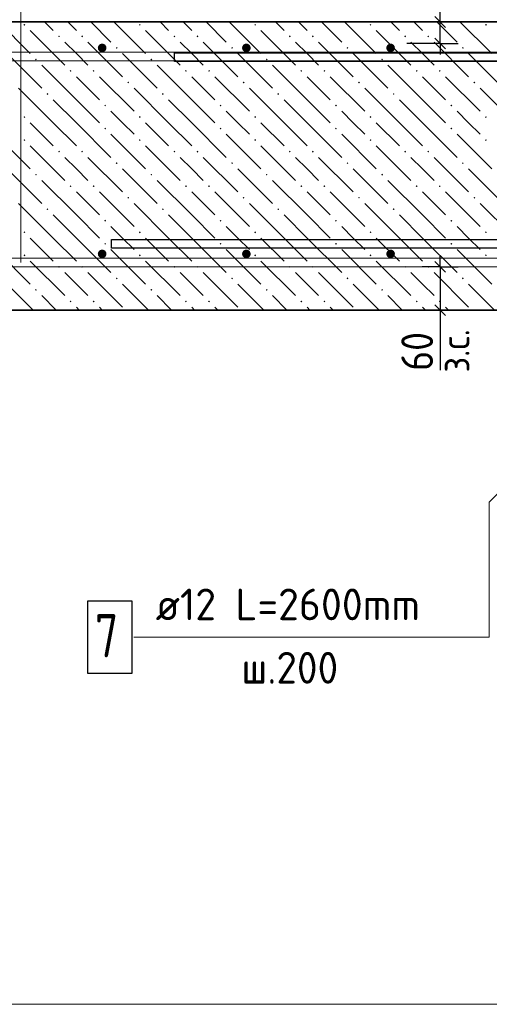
# Model space of a CAD drawing. Header units: millimetres. Extents: x 0 to 42000, y 0 to 29700.
# Tile 16 of 29: x 4693 to 7949, y 19081 to 25916. Entities that reach past the tile are written whole.
import ezdxf

# ---------------------------------------------------------------- set-up
doc = ezdxf.new("R2010")
doc.units = ezdxf.units.MM
for name, color, linetype, lineweight in [('Standard', 7, 'Continuous', 25), ('ЖБ Плита Фундамента верхний уровень', 7, 'Continuous', 35), ('Обрамление Г-обр.', 52, 'Continuous', 25), ('Позиционная метка номер позиции', 7, 'Continuous', 13), ('Фоновоя арматура Х1', 52, 'Continuous', 25)]:
    doc.layers.add(name, color=color, linetype=linetype, lineweight=lineweight)
doc.layers.add('Размерная выноска', color=7, linetype='Continuous')
doc.styles.add('ISOCPEUR', font='txt')

msp = doc.modelspace()

# ---------------------------------------------------------------- hatches: boundary and pattern name
at = {"layer": 'ЖБ Плита Фундамента верхний уровень', "linetype": 'Continuous', "lineweight": 18, "transparency": 33554687}
for points in [[(4719.4, 25880.1), (4725.9, 25886.6), (4732.4, 25880.1), (4725.9, 25873.6)], [(5519.4, 25880.1), (5525.9, 25886.6), (5532.4, 25880.1), (5525.9, 25873.6)], [(6319.4, 25880.1), (6325.9, 25886.6), (6332.4, 25880.1), (6325.9, 25873.6)], [(7119.4, 25880.1), (7125.9, 25886.6), (7132.4, 25880.1), (7125.9, 25873.6)], [(7919.4, 25880.1), (7925.9, 25886.6), (7932.4, 25880.1), (7925.9, 25873.6)], [(4959.4, 25800.1), (4965.9, 25806.6), (4972.4, 25800.1), (4965.9, 25793.6)], [(5119.4, 25800.1), (5125.9, 25806.6), (5132.4, 25800.1), (5125.9, 25793.6)], [(5759.4, 25800.1), (5765.9, 25806.6), (5772.4, 25800.1), (5765.9, 25793.6)], [(5919.4, 25800.1), (5925.9, 25806.6), (5932.4, 25800.1), (5925.9, 25793.6)], [(6559.4, 25800.1), (6565.9, 25806.6), (6572.4, 25800.1), (6565.9, 25793.6)], [(6719.4, 25800.1), (6725.9, 25806.6), (6732.4, 25800.1), (6725.9, 25793.6)], [(7359.4, 25800.1), (7365.9, 25806.6), (7372.4, 25800.1), (7365.9, 25793.6)], [(7519.4, 25800.1), (7525.9, 25806.6), (7532.4, 25800.1), (7525.9, 25793.6)], [(5359.4, 25720.1), (5365.9, 25726.6), (5372.4, 25720.1), (5365.9, 25713.6)], [(6159.4, 25720.1), (6165.9, 25726.6), (6172.4, 25720.1), (6165.9, 25713.6)], [(6959.4, 25720.1), (6965.9, 25726.6), (6972.4, 25720.1), (6965.9, 25713.6)], [(7759.4, 25720.1), (7765.9, 25726.6), (7772.4, 25720.1), (7765.9, 25713.6)], [(4799.4, 25640.1), (4805.9, 25646.6), (4812.4, 25640.1), (4805.9, 25633.6)], [(5599.4, 25640.1), (5605.9, 25646.6), (5612.4, 25640.1), (5605.9, 25633.6)], [(6399.4, 25640.1), (6405.9, 25646.6), (6412.4, 25640.1), (6405.9, 25633.6)], [(7199.4, 25640.1), (7205.9, 25646.6), (7212.4, 25640.1), (7205.9, 25633.6)], [(5039.4, 25560.1), (5045.9, 25566.6), (5052.4, 25560.1), (5045.9, 25553.6)], [(5199.4, 25560.1), (5205.9, 25566.6), (5212.4, 25560.1), (5205.9, 25553.6)], [(5839.4, 25560.1), (5845.9, 25566.6), (5852.4, 25560.1), (5845.9, 25553.6)], [(5999.4, 25560.1), (6005.9, 25566.6), (6012.4, 25560.1), (6005.9, 25553.6)], [(6639.4, 25560.1), (6645.9, 25566.6), (6652.4, 25560.1), (6645.9, 25553.6)], [(6799.4, 25560.1), (6805.9, 25566.6), (6812.4, 25560.1), (6805.9, 25553.6)], [(7439.4, 25560.1), (7445.9, 25566.6), (7452.4, 25560.1), (7445.9, 25553.6)], [(7599.4, 25560.1), (7605.9, 25566.6), (7612.4, 25560.1), (7605.9, 25553.6)], [(5439.4, 25480.1), (5445.9, 25486.6), (5452.4, 25480.1), (5445.9, 25473.6)], [(6239.4, 25480.1), (6245.9, 25486.6), (6252.4, 25480.1), (6245.9, 25473.6)], [(7039.4, 25480.1), (7045.9, 25486.6), (7052.4, 25480.1), (7045.9, 25473.6)], [(7839.4, 25480.1), (7845.9, 25486.6), (7852.4, 25480.1), (7845.9, 25473.6)], [(4879.4, 25400.1), (4885.9, 25406.6), (4892.4, 25400.1), (4885.9, 25393.6)], [(5679.4, 25400.1), (5685.9, 25406.6), (5692.4, 25400.1), (5685.9, 25393.6)], [(6479.4, 25400.1), (6485.9, 25406.6), (6492.4, 25400.1), (6485.9, 25393.6)], [(7279.4, 25400.1), (7285.9, 25406.6), (7292.4, 25400.1), (7285.9, 25393.6)], [(5279.4, 25320.1), (5285.9, 25326.6), (5292.4, 25320.1), (5285.9, 25313.6)], [(6079.4, 25320.1), (6085.9, 25326.6), (6092.4, 25320.1), (6085.9, 25313.6)], [(6879.4, 25320.1), (6885.9, 25326.6), (6892.4, 25320.1), (6885.9, 25313.6)], [(7679.4, 25320.1), (7685.9, 25326.6), (7692.4, 25320.1), (7685.9, 25313.6)], [(4719.4, 25240.1), (4725.9, 25246.6), (4732.4, 25240.1), (4725.9, 25233.6)], [(5519.4, 25240.1), (5525.9, 25246.6), (5532.4, 25240.1), (5525.9, 25233.6)], [(6319.4, 25240.1), (6325.9, 25246.6), (6332.4, 25240.1), (6325.9, 25233.6)], [(7119.4, 25240.1), (7125.9, 25246.6), (7132.4, 25240.1), (7125.9, 25233.6)], [(7919.4, 25240.1), (7925.9, 25246.6), (7932.4, 25240.1), (7925.9, 25233.6)], [(5279.4, 25160.1), (5285.9, 25166.6), (5292.4, 25160.1), (5285.9, 25153.6)], [(6079.4, 25160.1), (6085.9, 25166.6), (6092.4, 25160.1), (6085.9, 25153.6)], [(6879.4, 25160.1), (6885.9, 25166.6), (6892.4, 25160.1), (6885.9, 25153.6)], [(7679.4, 25160.1), (7685.9, 25166.6), (7692.4, 25160.1), (7685.9, 25153.6)], [(4719.4, 25080.1), (4725.9, 25086.6), (4732.4, 25080.1), (4725.9, 25073.6)], [(5519.4, 25080.1), (5525.9, 25086.6), (5532.4, 25080.1), (5525.9, 25073.6)], [(6319.4, 25080.1), (6325.9, 25086.6), (6332.4, 25080.1), (6325.9, 25073.6)], [(7119.4, 25080.1), (7125.9, 25086.6), (7132.4, 25080.1), (7125.9, 25073.6)], [(7919.4, 25080.1), (7925.9, 25086.6), (7932.4, 25080.1), (7925.9, 25073.6)], [(4959.4, 25000.1), (4965.9, 25006.6), (4972.4, 25000.1), (4965.9, 24993.6)], [(5119.4, 25000.1), (5125.9, 25006.6), (5132.4, 25000.1), (5125.9, 24993.6)], [(5759.4, 25000.1), (5765.9, 25006.6), (5772.4, 25000.1), (5765.9, 24993.6)], [(5919.4, 25000.1), (5925.9, 25006.6), (5932.4, 25000.1), (5925.9, 24993.6)], [(6559.4, 25000.1), (6565.9, 25006.6), (6572.4, 25000.1), (6565.9, 24993.6)], [(6719.4, 25000.1), (6725.9, 25006.6), (6732.4, 25000.1), (6725.9, 24993.6)], [(7359.4, 25000.1), (7365.9, 25006.6), (7372.4, 25000.1), (7365.9, 24993.6)], [(7519.4, 25000.1), (7525.9, 25006.6), (7532.4, 25000.1), (7525.9, 24993.6)], [(5359.4, 24920.1), (5365.9, 24926.6), (5372.4, 24920.1), (5365.9, 24913.6)], [(6159.4, 24920.1), (6165.9, 24926.6), (6172.4, 24920.1), (6165.9, 24913.6)], [(6959.4, 24920.1), (6965.9, 24926.6), (6972.4, 24920.1), (6965.9, 24913.6)], [(7759.4, 24920.1), (7765.9, 24926.6), (7772.4, 24920.1), (7765.9, 24913.6)], [(4799.4, 24840.1), (4805.9, 24846.6), (4812.4, 24840.1), (4805.9, 24833.6)], [(5599.4, 24840.1), (5605.9, 24846.6), (5612.4, 24840.1), (5605.9, 24833.6)], [(6399.4, 24840.1), (6405.9, 24846.6), (6412.4, 24840.1), (6405.9, 24833.6)], [(7199.4, 24840.1), (7205.9, 24846.6), (7212.4, 24840.1), (7205.9, 24833.6)], [(5039.4, 24760.1), (5045.9, 24766.6), (5052.4, 24760.1), (5045.9, 24753.6)], [(5199.4, 24760.1), (5205.9, 24766.6), (5212.4, 24760.1), (5205.9, 24753.6)], [(5839.4, 24760.1), (5845.9, 24766.6), (5852.4, 24760.1), (5845.9, 24753.6)], [(5999.4, 24760.1), (6005.9, 24766.6), (6012.4, 24760.1), (6005.9, 24753.6)], [(6639.4, 24760.1), (6645.9, 24766.6), (6652.4, 24760.1), (6645.9, 24753.6)], [(6799.4, 24760.1), (6805.9, 24766.6), (6812.4, 24760.1), (6805.9, 24753.6)], [(7439.4, 24760.1), (7445.9, 24766.6), (7452.4, 24760.1), (7445.9, 24753.6)], [(7599.4, 24760.1), (7605.9, 24766.6), (7612.4, 24760.1), (7605.9, 24753.6)], [(5439.4, 24680.1), (5445.9, 24686.6), (5452.4, 24680.1), (5445.9, 24673.6)], [(6239.4, 24680.1), (6245.9, 24686.6), (6252.4, 24680.1), (6245.9, 24673.6)], [(7039.4, 24680.1), (7045.9, 24686.6), (7052.4, 24680.1), (7045.9, 24673.6)], [(7839.4, 24680.1), (7845.9, 24686.6), (7852.4, 24680.1), (7845.9, 24673.6)], [(4879.4, 24600.1), (4885.9, 24606.6), (4892.4, 24600.1), (4885.9, 24593.6)], [(5679.4, 24600.1), (5685.9, 24606.6), (5692.4, 24600.1), (5685.9, 24593.6)], [(6479.4, 24600.1), (6485.9, 24606.6), (6492.4, 24600.1), (6485.9, 24593.6)], [(7279.4, 24600.1), (7285.9, 24606.6), (7292.4, 24600.1), (7285.9, 24593.6)], [(5279.4, 24520.1), (5285.9, 24526.6), (5292.4, 24520.1), (5285.9, 24513.6)], [(6079.4, 24520.1), (6085.9, 24526.6), (6092.4, 24520.1), (6085.9, 24513.6)], [(6879.4, 24520.1), (6885.9, 24526.6), (6892.4, 24520.1), (6885.9, 24513.6)], [(7679.4, 24520.1), (7685.9, 24526.6), (7692.4, 24520.1), (7685.9, 24513.6)], [(4719.4, 24440.1), (4725.9, 24446.6), (4732.4, 24440.1), (4725.9, 24433.6)], [(5519.4, 24440.1), (5525.9, 24446.6), (5532.4, 24440.1), (5525.9, 24433.6)], [(6319.4, 24440.1), (6325.9, 24446.6), (6332.4, 24440.1), (6325.9, 24433.6)], [(7119.4, 24440.1), (7125.9, 24446.6), (7132.4, 24440.1), (7125.9, 24433.6)], [(7919.4, 24440.1), (7925.9, 24446.6), (7932.4, 24440.1), (7925.9, 24433.6)], [(5279.4, 24360.1), (5285.9, 24366.6), (5292.4, 24360.1), (5285.9, 24353.6)], [(6079.4, 24360.1), (6085.9, 24366.6), (6092.4, 24360.1), (6085.9, 24353.6)], [(6879.4, 24360.1), (6885.9, 24366.6), (6892.4, 24360.1), (6885.9, 24353.6)], [(7679.4, 24360.1), (7685.9, 24366.6), (7692.4, 24360.1), (7685.9, 24353.6)], [(4719.4, 24280.1), (4725.9, 24286.6), (4732.4, 24280.1), (4725.9, 24273.6)], [(5519.4, 24280.1), (5525.9, 24286.6), (5532.4, 24280.1), (5525.9, 24273.6)], [(6319.4, 24280.1), (6325.9, 24286.6), (6332.4, 24280.1), (6325.9, 24273.6)], [(7119.4, 24280.1), (7125.9, 24286.6), (7132.4, 24280.1), (7125.9, 24273.6)], [(7919.4, 24280.1), (7925.9, 24286.6), (7932.4, 24280.1), (7925.9, 24273.6)], [(4959.4, 24200.1), (4965.9, 24206.6), (4972.4, 24200.1), (4965.9, 24193.6)], [(5119.4, 24200.1), (5125.9, 24206.6), (5132.4, 24200.1), (5125.9, 24193.6)], [(5759.4, 24200.1), (5765.9, 24206.6), (5772.4, 24200.1), (5765.9, 24193.6)], [(5919.4, 24200.1), (5925.9, 24206.6), (5932.4, 24200.1), (5925.9, 24193.6)], [(6559.4, 24200.1), (6565.9, 24206.6), (6572.4, 24200.1), (6565.9, 24193.6)], [(6719.4, 24200.1), (6725.9, 24206.6), (6732.4, 24200.1), (6725.9, 24193.6)], [(7359.4, 24200.1), (7365.9, 24206.6), (7372.4, 24200.1), (7365.9, 24193.6)], [(7519.4, 24200.1), (7525.9, 24206.6), (7532.4, 24200.1), (7525.9, 24193.6)], [(5359.4, 24120.1), (5365.9, 24126.6), (5372.4, 24120.1), (5365.9, 24113.6)], [(6159.4, 24120.1), (6165.9, 24126.6), (6172.4, 24120.1), (6165.9, 24113.6)], [(6959.4, 24120.1), (6965.9, 24126.6), (6972.4, 24120.1), (6965.9, 24113.6)], [(7759.4, 24120.1), (7765.9, 24126.6), (7772.4, 24120.1), (7765.9, 24113.6)], [(4799.4, 24040.1), (4805.9, 24046.6), (4812.4, 24040.1), (4805.9, 24033.6)], [(5599.4, 24040.1), (5605.9, 24046.6), (5612.4, 24040.1), (5605.9, 24033.6)], [(6399.4, 24040.1), (6405.9, 24046.6), (6412.4, 24040.1), (6405.9, 24033.6)], [(7199.4, 24040.1), (7205.9, 24046.6), (7212.4, 24040.1), (7205.9, 24033.6)], [(5039.4, 23960.1), (5045.9, 23966.6), (5052.4, 23960.1), (5045.9, 23953.6)], [(5199.4, 23960.1), (5205.9, 23966.6), (5212.4, 23960.1), (5205.9, 23953.6)], [(5839.4, 23960.1), (5845.9, 23966.6), (5852.4, 23960.1), (5845.9, 23953.6)], [(5999.4, 23960.1), (6005.9, 23966.6), (6012.4, 23960.1), (6005.9, 23953.6)], [(6639.4, 23960.1), (6645.9, 23966.6), (6652.4, 23960.1), (6645.9, 23953.6)], [(6799.4, 23960.1), (6805.9, 23966.6), (6812.4, 23960.1), (6805.9, 23953.6)], [(7439.4, 23960.1), (7445.9, 23966.6), (7452.4, 23960.1), (7445.9, 23953.6)], [(7599.4, 23960.1), (7605.9, 23966.6), (7612.4, 23960.1), (7605.9, 23953.6)]]:
    msp.add_hatch(color=7, dxfattribs=at).paths.add_polyline_path(points, flags=16)
at = {"layer": 'Фоновоя арматура Х1', "linetype": 'Continuous', "lineweight": 18, "transparency": 33554687}
for points in [[(5294.8, 25720), (5292.5, 25731.5), (5286, 25741.2), (5276.3, 25747.7), (5264.8, 25750), (5253.3, 25747.7), (5243.6, 25741.2), (5237.1, 25731.5), (5234.8, 25720), (5237.1, 25708.5), (5243.6, 25698.8), (5253.3, 25692.3), (5264.8, 25690), (5276.3, 25692.3), (5286, 25698.8), (5292.5, 25708.5)], [(6294.8, 25720), (6292.5, 25731.5), (6286, 25741.2), (6276.3, 25747.7), (6264.8, 25750), (6253.3, 25747.7), (6243.6, 25741.2), (6237.1, 25731.5), (6234.8, 25720), (6237.1, 25708.5), (6243.6, 25698.8), (6253.3, 25692.3), (6264.8, 25690), (6276.3, 25692.3), (6286, 25698.8), (6292.5, 25708.5)], [(7294.8, 25720), (7292.5, 25731.5), (7286, 25741.2), (7276.3, 25747.7), (7264.8, 25750), (7253.3, 25747.7), (7243.6, 25741.2), (7237.1, 25731.5), (7234.8, 25720), (7237.1, 25708.5), (7243.6, 25698.8), (7253.3, 25692.3), (7264.8, 25690), (7276.3, 25692.3), (7286, 25698.8), (7292.5, 25708.5)], [(5294.8, 24290), (5292.5, 24301.5), (5286, 24311.2), (5276.3, 24317.7), (5264.8, 24320), (5253.3, 24317.7), (5243.6, 24311.2), (5237.1, 24301.5), (5234.8, 24290), (5237.1, 24278.5), (5243.6, 24268.8), (5253.3, 24262.3), (5264.8, 24260), (5276.3, 24262.3), (5286, 24268.8), (5292.5, 24278.5)], [(6294.8, 24290), (6292.5, 24301.5), (6286, 24311.2), (6276.3, 24317.7), (6264.8, 24320), (6253.3, 24317.7), (6243.6, 24311.2), (6237.1, 24301.5), (6234.8, 24290), (6237.1, 24278.5), (6243.6, 24268.8), (6253.3, 24262.3), (6264.8, 24260), (6276.3, 24262.3), (6286, 24268.8), (6292.5, 24278.5)], [(7294.8, 24290), (7292.5, 24301.5), (7286, 24311.2), (7276.3, 24317.7), (7264.8, 24320), (7253.3, 24317.7), (7243.6, 24311.2), (7237.1, 24301.5), (7234.8, 24290), (7237.1, 24278.5), (7243.6, 24268.8), (7253.3, 24262.3), (7264.8, 24260), (7276.3, 24262.3), (7286, 24268.8), (7292.5, 24278.5)]]:
    msp.add_hatch(color=7, dxfattribs=at).paths.add_polyline_path(points)

# ---------------------------------------------------------------- linework, layer by layer
at = {"layer": 'Standard', "color": 7, "linetype": 'Continuous', "lineweight": -3, "transparency": 33554687}
for p, q in [((7609.1, 25900), (7609.1, 25975)), ((7609.1, 25750), (7609.1, 25675)), ((7609.1, 24200), (7609.1, 24275)), ((7609.1, 24200), (7609.1, 23900)), ((7609.1, 23900), (7609.1, 23825))]:
    msp.add_line(p, q, dxfattribs=at)
at = {"layer": 'Standard', "color": 7, "linetype": 'Continuous', "lineweight": 25, "transparency": 33554687}
for p, q in [((7646.6, 25862.5), (7571.6, 25937.5)), ((7646.6, 25712.5), (7571.6, 25787.5)), ((7571.6, 24237.5), (7646.6, 24162.5)), ((7571.6, 23937.5), (7646.6, 23862.5))]:
    msp.add_line(p, q, dxfattribs=at)
at = {"layer": 'Standard', "color": 251, "linetype": 'Continuous', "lineweight": -3, "true_color": 0x656565, "transparency": 33554687}
for p, q in [((7609.1, 25900), (7484.1, 25900)), ((7609.1, 25900), (7734.1, 25900)), ((7609.1, 25900), (7609.1, 25900)), ((7609.1, 25750), (7377.1, 25750)), ((7609.1, 25750), (7484.1, 25750)), ((7609.1, 25750), (7734.1, 25750)), ((7609.1, 24200), (7484.1, 24200)), ((7609.1, 24200), (7734.1, 24200)), ((7609.1, 23900), (7484.1, 23900)), ((7609.1, 23900), (7734.1, 23900))]:
    msp.add_line(p, q, dxfattribs=at)
at = {"layer": 'Standard', "color": 254, "linetype": 'Continuous', "lineweight": 18, "true_color": 0xc4c4ff, "transparency": 33554687}
msp.add_lwpolyline([(3566.8, 19080.7), (24081.1, 19080.7), (24081.1, 26400), (3566.8, 26400), (3566.8, 19080.7)], dxfattribs=at)
at = {"layer": 'Standard', "color": 7, "linetype": 'Continuous', "lineweight": -3, "transparency": 33554687}
msp.add_lwpolyline([(7609.1, 25750), (7609.1, 25894.5), (7609.1, 25894.5), (7609.1, 25900)], dxfattribs=at)
at = {"layer": 'ЖБ Плита Фундамента верхний уровень', "color": 7, "linetype": 'Continuous', "lineweight": 35, "transparency": 33554687}
for p, q in [((12214.8, 25900), (4066.8, 25900)), ((4066.8, 23900), (8464.8, 23900))]:
    msp.add_line(p, q, dxfattribs=at)
at = {"layer": 'ЖБ Плита Фундамента верхний уровень', "color": 254, "linetype": 'Continuous', "lineweight": 18, "transparency": 33554687}
for p, q in [((4546, 25900), (4765.9, 25680.1)), ((4765.9, 25840.1), (5005.9, 25600.1)), ((4866, 25900), (4925.9, 25840.1)), ((5026, 25900), (5085.9, 25840.1)), ((5186, 25900), (5325.9, 25760.1)), ((5346, 25900), (5565.9, 25680.1)), ((5565.9, 25840.1), (5805.9, 25600.1)), ((5666, 25900), (5725.9, 25840.1)), ((5826, 25900), (5885.9, 25840.1)), ((5986, 25900), (6125.9, 25760.1)), ((6146, 25900), (6365.9, 25680.1)), ((6365.9, 25840.1), (6605.9, 25600.1)), ((6466, 25900), (6525.9, 25840.1)), ((6626, 25900), (6685.9, 25840.1)), ((6786, 25900), (6925.9, 25760.1)), ((6946, 25900), (7165.9, 25680.1)), ((7165.9, 25840.1), (7405.9, 25600.1)), ((7266, 25900), (7325.9, 25840.1)), ((7426, 25900), (7485.9, 25840.1)), ((7586, 25900), (7725.9, 25760.1)), ((7746, 25900), (7965.9, 25680.1)), ((5085.9, 25680.1), (5005.9, 25760.1)), ((5165.9, 25760.1), (5405.9, 25520.1)), ((5885.9, 25680.1), (5805.9, 25760.1)), ((5965.9, 25760.1), (6205.9, 25520.1)), ((6685.9, 25680.1), (6605.9, 25760.1)), ((6765.9, 25760.1), (7005.9, 25520.1)), ((7485.9, 25680.1), (7405.9, 25760.1)), ((7565.9, 25760.1), (7805.9, 25520.1)), ((4605.9, 25680.1), (4845.9, 25440.1)), ((5165.9, 25600.1), (5085.9, 25680.1)), ((5405.9, 25680.1), (5645.9, 25440.1)), ((5965.9, 25600.1), (5885.9, 25680.1)), ((6205.9, 25680.1), (6445.9, 25440.1)), ((6765.9, 25600.1), (6685.9, 25680.1)), ((7005.9, 25680.1), (7245.9, 25440.1)), ((7565.9, 25600.1), (7485.9, 25680.1)), ((7805.9, 25680.1), (8045.9, 25440.1)), ((5085.9, 25360.1), (4845.9, 25600.1)), ((5885.9, 25360.1), (5645.9, 25600.1)), ((6685.9, 25360.1), (6445.9, 25600.1)), ((7485.9, 25360.1), (7245.9, 25600.1)), ((5085.9, 25520.1), (5245.9, 25360.1)), ((5245.9, 25520.1), (5485.9, 25280.1)), ((5885.9, 25520.1), (6045.9, 25360.1)), ((6045.9, 25520.1), (6285.9, 25280.1)), ((6685.9, 25520.1), (6845.9, 25360.1)), ((6845.9, 25520.1), (7085.9, 25280.1)), ((7485.9, 25520.1), (7645.9, 25360.1)), ((7645.9, 25520.1), (7885.9, 25280.1)), ((4925.9, 25200.1), (4685.9, 25440.1)), ((5725.9, 25200.1), (5485.9, 25440.1)), ((6525.9, 25200.1), (6285.9, 25440.1)), ((7325.9, 25200.1), (7085.9, 25440.1)), ((8125.9, 25200.1), (7885.9, 25440.1)), ((4925.9, 25360.1), (5085.9, 25200.1)), ((5085.9, 25360.1), (5245.9, 25200.1)), ((5725.9, 25360.1), (5885.9, 25200.1)), ((5885.9, 25360.1), (6045.9, 25200.1)), ((6525.9, 25360.1), (6685.9, 25200.1)), ((6685.9, 25360.1), (6845.9, 25200.1)), ((7325.9, 25360.1), (7485.9, 25200.1)), ((7485.9, 25360.1), (7645.9, 25200.1)), ((5405.9, 25200.1), (5325.9, 25280.1)), ((6205.9, 25200.1), (6125.9, 25280.1)), ((7005.9, 25200.1), (6925.9, 25280.1)), ((7805.9, 25200.1), (7725.9, 25280.1)), ((4765.9, 25200.1), (4925.9, 25040.1)), ((4925.9, 25200.1), (5085.9, 25040.1)), ((5085.9, 25200.1), (5325.9, 24960.1)), ((5485.9, 25120.1), (5405.9, 25200.1)), ((5565.9, 25200.1), (5725.9, 25040.1)), ((5725.9, 25200.1), (5885.9, 25040.1)), ((5885.9, 25200.1), (6125.9, 24960.1)), ((6285.9, 25120.1), (6205.9, 25200.1)), ((6365.9, 25200.1), (6525.9, 25040.1)), ((6525.9, 25200.1), (6685.9, 25040.1)), ((6685.9, 25200.1), (6925.9, 24960.1)), ((7085.9, 25120.1), (7005.9, 25200.1)), ((7165.9, 25200.1), (7325.9, 25040.1)), ((7325.9, 25200.1), (7485.9, 25040.1)), ((7485.9, 25200.1), (7725.9, 24960.1)), ((7885.9, 25120.1), (7805.9, 25200.1)), ((4525.9, 25120.1), (4765.9, 24880.1)), ((5325.9, 25120.1), (5565.9, 24880.1)), ((6125.9, 25120.1), (6365.9, 24880.1)), ((6925.9, 25120.1), (7165.9, 24880.1)), ((7725.9, 25120.1), (7965.9, 24880.1)), ((4765.9, 25040.1), (5005.9, 24800.1)), ((5565.9, 25040.1), (5805.9, 24800.1)), ((6365.9, 25040.1), (6605.9, 24800.1)), ((7165.9, 25040.1), (7405.9, 24800.1)), ((5085.9, 24880.1), (5005.9, 24960.1)), ((5165.9, 24960.1), (5405.9, 24720.1)), ((5885.9, 24880.1), (5805.9, 24960.1)), ((5965.9, 24960.1), (6205.9, 24720.1)), ((6685.9, 24880.1), (6605.9, 24960.1)), ((6765.9, 24960.1), (7005.9, 24720.1)), ((7485.9, 24880.1), (7405.9, 24960.1)), ((7565.9, 24960.1), (7805.9, 24720.1)), ((4605.9, 24880.1), (4845.9, 24640.1)), ((5165.9, 24800.1), (5085.9, 24880.1)), ((5405.9, 24880.1), (5645.9, 24640.1)), ((5965.9, 24800.1), (5885.9, 24880.1)), ((6205.9, 24880.1), (6445.9, 24640.1)), ((6765.9, 24800.1), (6685.9, 24880.1)), ((7005.9, 24880.1), (7245.9, 24640.1)), ((7565.9, 24800.1), (7485.9, 24880.1)), ((7805.9, 24880.1), (8045.9, 24640.1)), ((5085.9, 24560.1), (4845.9, 24800.1)), ((5885.9, 24560.1), (5645.9, 24800.1)), ((6685.9, 24560.1), (6445.9, 24800.1)), ((7485.9, 24560.1), (7245.9, 24800.1)), ((5085.9, 24720.1), (5245.9, 24560.1)), ((5245.9, 24720.1), (5485.9, 24480.1)), ((5885.9, 24720.1), (6045.9, 24560.1)), ((6045.9, 24720.1), (6285.9, 24480.1)), ((6685.9, 24720.1), (6845.9, 24560.1)), ((6845.9, 24720.1), (7085.9, 24480.1)), ((7485.9, 24720.1), (7645.9, 24560.1)), ((7645.9, 24720.1), (7885.9, 24480.1)), ((4925.9, 24400.1), (4685.9, 24640.1)), ((5725.9, 24400.1), (5485.9, 24640.1)), ((6525.9, 24400.1), (6285.9, 24640.1)), ((7325.9, 24400.1), (7085.9, 24640.1)), ((8125.9, 24400.1), (7885.9, 24640.1)), ((4925.9, 24560.1), (5085.9, 24400.1)), ((5085.9, 24560.1), (5245.9, 24400.1)), ((5725.9, 24560.1), (5885.9, 24400.1)), ((5885.9, 24560.1), (6045.9, 24400.1)), ((6525.9, 24560.1), (6685.9, 24400.1)), ((6685.9, 24560.1), (6845.9, 24400.1)), ((7325.9, 24560.1), (7485.9, 24400.1)), ((7485.9, 24560.1), (7645.9, 24400.1)), ((5405.9, 24400.1), (5325.9, 24480.1)), ((6205.9, 24400.1), (6125.9, 24480.1)), ((7005.9, 24400.1), (6925.9, 24480.1)), ((7805.9, 24400.1), (7725.9, 24480.1)), ((4765.9, 24400.1), (4925.9, 24240.1)), ((4925.9, 24400.1), (5085.9, 24240.1)), ((5085.9, 24400.1), (5325.9, 24160.1)), ((5485.9, 24320.1), (5405.9, 24400.1)), ((5565.9, 24400.1), (5725.9, 24240.1)), ((5725.9, 24400.1), (5885.9, 24240.1)), ((5885.9, 24400.1), (6125.9, 24160.1)), ((6285.9, 24320.1), (6205.9, 24400.1)), ((6365.9, 24400.1), (6525.9, 24240.1)), ((6525.9, 24400.1), (6685.9, 24240.1)), ((6685.9, 24400.1), (6925.9, 24160.1)), ((7085.9, 24320.1), (7005.9, 24400.1)), ((7165.9, 24400.1), (7325.9, 24240.1)), ((7325.9, 24400.1), (7485.9, 24240.1)), ((7485.9, 24400.1), (7725.9, 24160.1)), ((7885.9, 24320.1), (7805.9, 24400.1)), ((4525.9, 24320.1), (4765.9, 24080.1)), ((5325.9, 24320.1), (5565.9, 24080.1)), ((6125.9, 24320.1), (6365.9, 24080.1)), ((6925.9, 24320.1), (7165.9, 24080.1)), ((7725.9, 24320.1), (7965.9, 24080.1)), ((4765.9, 24240.1), (5005.9, 24000.1)), ((5565.9, 24240.1), (5805.9, 24000.1)), ((6365.9, 24240.1), (6605.9, 24000.1)), ((7165.9, 24240.1), (7405.9, 24000.1)), ((5085.9, 24080.1), (5005.9, 24160.1)), ((5165.9, 24160.1), (5405.9, 23920.1)), ((5885.9, 24080.1), (5805.9, 24160.1)), ((5965.9, 24160.1), (6205.9, 23920.1)), ((6685.9, 24080.1), (6605.9, 24160.1)), ((6765.9, 24160.1), (7005.9, 23920.1)), ((7485.9, 24080.1), (7405.9, 24160.1)), ((7565.9, 24160.1), (7805.9, 23920.1)), ((4605.9, 24080.1), (4786, 23900)), ((5165.9, 24000.1), (5085.9, 24080.1)), ((5405.9, 24080.1), (5586, 23900)), ((5965.9, 24000.1), (5885.9, 24080.1)), ((6205.9, 24080.1), (6386, 23900)), ((6765.9, 24000.1), (6685.9, 24080.1)), ((7005.9, 24080.1), (7186, 23900)), ((7565.9, 24000.1), (7485.9, 24080.1)), ((7805.9, 24080.1), (7986, 23900)), ((4946, 23900), (4845.9, 24000.1)), ((5746, 23900), (5645.9, 24000.1)), ((6546, 23900), (6445.9, 24000.1)), ((7346, 23900), (7245.9, 24000.1)), ((5085.9, 23920.1), (5106, 23900)), ((5245.9, 23920.1), (5266, 23900)), ((5885.9, 23920.1), (5906, 23900)), ((6045.9, 23920.1), (6066, 23900)), ((6685.9, 23920.1), (6706, 23900)), ((6845.9, 23920.1), (6866, 23900)), ((7485.9, 23920.1), (7506, 23900)), ((7645.9, 23920.1), (7666, 23900))]:
    msp.add_line(p, q, dxfattribs=at)
at = {"layer": 'Обрамление Г-обр.', "color": 38, "linetype": 'Continuous', "lineweight": 25, "true_color": 0x5f1e0f, "transparency": 33554687}
for points in [[(5766.4, 25685.4), (8779.7, 25685.4), (11285.1, 23180), (16644.6, 23180), (19150, 25685.4), (22163.2, 25685.4), (22163.2, 25625.4), (19174.9, 25625.4), (16669.5, 23120), (11260.2, 23120), (8754.8, 25625.4), (5766.4, 25625.4), (5766.4, 25685.4)], [(5766.4, 25685.4), (8779.7, 25685.4), (11285.1, 23180), (16644.6, 23180), (19150, 25685.4), (22163.2, 25685.4), (22163.2, 25625.4), (19174.9, 25625.4), (16669.5, 23120), (11260.2, 23120), (8754.8, 25625.4), (5766.4, 25625.4), (5766.4, 25685.4)], [(5328.9, 24390.4), (8342.2, 24390.4), (10572.5, 22160), (17357.1, 22160), (19587.5, 24390.4), (22600.7, 24390.4), (22600.7, 24330.4), (19612.4, 24330.4), (17382, 22100), (10547.7, 22100), (8317.3, 24330.4), (5328.9, 24330.4), (5328.9, 24390.4)], [(5328.9, 24390.4), (8342.2, 24390.4), (10572.5, 22160), (17357.1, 22160), (19587.5, 24390.4), (22600.7, 24390.4), (22600.7, 24330.4), (19612.4, 24330.4), (17382, 22100), (10547.7, 22100), (8317.3, 24330.4), (5328.9, 24330.4), (5328.9, 24390.4)]]:
    msp.add_lwpolyline(points, dxfattribs=at)
at = {"layer": 'Обрамление Г-обр.', "color": 7, "linetype": 'Continuous', "lineweight": 25, "transparency": 33554687}
msp.add_lwpolyline([(5164, 21379.5), (5474, 21379.5), (5474, 21879.5), (5164, 21879.5), (5164, 21379.5)], dxfattribs=at)
at = {"layer": 'Позиционная метка номер позиции', "color": 7, "linetype": 'Continuous', "lineweight": 13, "transparency": 33554687}
for points in [[(6460.7, 26800), (4700.7, 26800), (4700.7, 24230)], [(9080.4, 23698), (7949, 22566.6), (7949, 21629.6), (5484, 21629.6)]]:
    msp.add_lwpolyline(points, dxfattribs=at)
at = {"layer": 'Размерная выноска', "color": 7, "linetype": 'Continuous', "lineweight": -3, "transparency": 33554687}
for p, q in [((7609.1, 25900), (7609.1, 26300)), ((7609.1, 23900), (7609.1, 23482.8))]:
    msp.add_line(p, q, dxfattribs=at)
at = {"layer": 'Фоновоя арматура Х1', "color": 251, "linetype": 'Continuous', "lineweight": 18, "true_color": 0x656565, "transparency": 33554687}
for points in [[(12064.8, 25630), (4036.8, 25630), (4036.8, 25690), (12064.8, 25690), (12064.8, 25630)], [(12064.8, 25630), (4036.8, 25630), (4036.8, 25690), (12064.8, 25690), (12064.8, 25630)], [(12064.8, 24200), (4036.8, 24200), (4036.8, 24260), (12064.8, 24260), (12064.8, 24200)], [(12064.8, 24200), (4036.8, 24200), (4036.8, 24260), (12064.8, 24260), (12064.8, 24200)]]:
    msp.add_lwpolyline(points, dxfattribs=at)

# ---------------------------------------------------------------- texts
at = {"layer": 'Standard', "color": 7, "linetype": 'Continuous', "lineweight": 18, "transparency": 33554687, "insert": (7811.8, 23466.5), "char_height": 200, "width": 459.942, "attachment_point": 7, "rotation": 90, "style": 'ISOCPEUR'}
msp.add_mtext('\\W0.90;з.с.', dxfattribs=at)
at = {"layer": 'Standard', "color": 7, "linetype": 'Continuous', "lineweight": 25, "transparency": 33554687, "insert": (7559.1, 23478.2), "char_height": 220, "width": 403.924, "attachment_point": 7, "rotation": 90, "style": 'ISOCPEUR'}
msp.add_mtext('\\W0.87;60', dxfattribs=at)
at = {"layer": 'Обрамление Г-обр.', "color": 7, "linetype": 'Continuous', "lineweight": 13, "transparency": 33554687, "attachment_point": 7, "style": 'ISOCPEUR'}
for s, insert, char_height, width in [('\\W0.96;ø12 L=2600mm ', (5636, 21746.9), 220, 2150.523), ('\\W0.78;7', (5214, 21489.6), 300, 326.407), ('\\W0.95;ш.200 ', (6230, 21306.9), 220, 962.129)]:
    msp.add_mtext(s, dxfattribs=dict(at, insert=insert, char_height=char_height, width=width))

doc.saveas('drawing.dxf')
